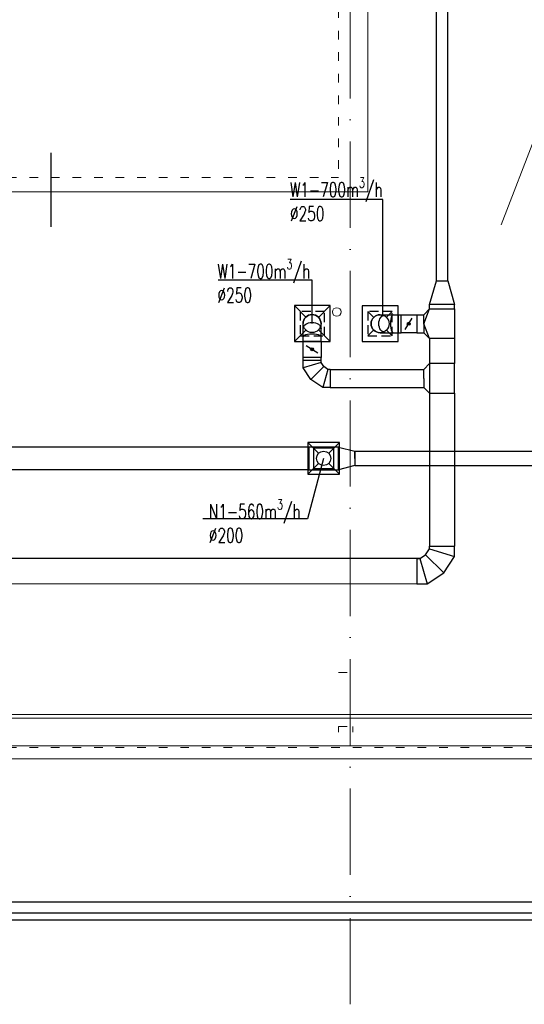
# Model space of a CAD drawing. Header units: millimetres. Extents: x -6513 to 30474, y -6915 to 65597.
# Tile 215 of 256: x -965 to -263, y 30715 to 32085. Entities that reach past the tile are written whole.
import ezdxf

# ---------------------------------------------------------------- set-up
doc = ezdxf.new("R2010")
doc.units = ezdxf.units.MM
for name, pattern in [('ACAD_ISO03W100', [30, 12, -18]), ('ACAD_ISO10W100', [18, 12, -3, 0, -3]), ('DASHED', [19.05, 12.7, -6.35])]:
    doc.linetypes.add(name, pattern=pattern)
for name, color, linetype, lineweight in [('A_osie', 8, 'ACAD_ISO10W100', 5), ('A_przerywana', 8, 'ACAD_ISO03W100', 5), ('ARCHWIG CIEŃKO', 8, 'Continuous', 13), ('cieńkie', 8, 'Continuous', 9), ('DB_WM_nawiew', 8, 'Continuous', 30), ('DB_WM_wywiew', 8, 'Continuous', 30), ('DB_WM_ścianka nowa', 8, 'Continuous', 25), ('R-TABELKA', 8, 'Continuous', 25), ('widokowe ARCHWIG', 8, 'Continuous', 5)]:
    doc.layers.add(name, color=color, linetype=linetype, lineweight=lineweight)
doc.layers.add('DB_WM_nawiew-opis', color=8, linetype='Continuous')
doc.layers.add('DB_WM_wywies-opis', color=8, linetype='Continuous')
doc.styles.add('ROMANSS', font='romans.shx', dxfattribs={"width": 0.8, "oblique": 5})

msp = doc.modelspace()

# ---------------------------------------------------------------- hatches: boundary and pattern name
at = {"layer": 'DB_WM_wywiew'}
h = msp.add_hatch(color=256, dxfattribs=at)
edge = h.paths.add_edge_path()
edge.add_arc((-423.72, 31662.247), 2, 0, 360)
h = msp.add_hatch(color=256, dxfattribs=at)
edge = h.paths.add_edge_path()
edge.add_arc((-558.227, 31626.713), 2, 0, 360)

# ---------------------------------------------------------------- linework, layer by layer
at = {"layer": 'A_osie', "color": 252, "ltscale": 10}
msp.add_line((-505.229, 30715.143), (-505.229, 32567.24), dxfattribs=at)
at = {"layer": 'A_przerywana', "color": 252}
for p, q in [((-521.446, 32189.875), (-521.446, 31865.875)), ((-1071.446, 31865.875), (-521.446, 31865.875)), ((-2781.446, 31072.583), (2431.243, 31072.583))]:
    msp.add_line(p, q, dxfattribs=at)
at = {"layer": 'A_przerywana'}
for p, q in [((-521.446, 31176.875), (-501.446, 31176.875)), ((-521.446, 31093.875), (-521.446, 31101.875)), ((-521.446, 31101.875), (-501.446, 31101.875)), ((-501.446, 31093.875), (-501.446, 31101.875))]:
    msp.add_line(p, q, dxfattribs=at)
at = {"layer": 'ARCHWIG CIEŃKO', "color": 252}
for p, q in [((-2781.446, 31118.375), (2431.243, 31118.375)), ((-2781.446, 31113.375), (2431.243, 31113.375)), ((-2781.446, 31074.875), (2431.243, 31074.875)), ((-2781.446, 31056.875), (2431.243, 31056.875))]:
    msp.add_line(p, q, dxfattribs=at)
at = {"layer": 'cieńkie', "color": 252}
for p in [(-480.446, 32226.875), (-1091.446, 31845.875)]:
    msp.add_line(p, (-480.446, 31845.875), dxfattribs=at)
msp.add_circle((-523.896, 31678.543), 6, dxfattribs=at)
at = {"layer": 'DB_WM_nawiew'}
for p, q in [((-562.552, 31490.616), (-1089.513, 31490.616)), ((-521.552, 31490.616), (-498.752, 31484.866)), ((-498.752, 31474.866), (-498.752, 31484.866)), ((-498.752, 31484.866), (-498.752, 31464.866)), ((-498.752, 31484.866), (7.948, 31484.866)), ((-562.552, 31459.116), (-1089.513, 31459.116)), ((-498.752, 31464.866), (-521.552, 31459.116)), ((-498.752, 31464.866), (8.884, 31464.866))]:
    msp.add_line(p, q, dxfattribs=at)
msp.add_lwpolyline([(-521.552, 31459.116), (-521.552, 31490.616), (-562.552, 31490.616), (-562.552, 31459.116)], close=True, dxfattribs=at)
at = {"layer": 'DB_WM_nawiew', "color": 1}
msp.add_circle((-542.052, 31474.866), 10, dxfattribs=at)
at = {"layer": 'DB_WM_nawiew'}
msp.add_circle((-542.052, 31474.866), 10, dxfattribs=at)
at = {"layer": 'DB_WM_nawiew-opis'}
msp.add_lwpolyline([(-542.052, 31474.866), (-564.418, 31390.693), (-710.055, 31390.693)], dxfattribs=at)
at = {"layer": 'DB_WM_wywies-opis'}
msp.add_line((-2859.319, 30842.29), (2395.248, 30842.29), dxfattribs=at)
for points in [[(-459.646, 31674.502), (-459.646, 31834.931), (-588.661, 31834.931)], [(-558.227, 31662.68), (-558.227, 31723.037), (-688.625, 31723.037)]]:
    msp.add_lwpolyline(points, dxfattribs=at)
at = {"layer": 'DB_WM_wywiew'}
for p, q in [((-369.289, 31721.847), (-369.289, 32285.556)), ((-385.289, 31721.847), (-385.289, 32236.825)), ((-402.789, 31674.747), (-394.789, 31682.747)), ((-394.789, 31682.747), (-394.789, 31688.747)), ((-359.789, 31682.747), (-359.789, 31688.747)), ((-463.581, 31674.747), (-438.581, 31674.747)), ((-438.581, 31674.747), (-438.581, 31649.747)), ((-438.581, 31674.747), (-434.381, 31674.747)), ((-412.381, 31674.747), (-402.789, 31674.747)), ((-402.789, 31662.247), (-402.789, 31674.747)), ((-570.727, 31637.375), (-570.727, 31662.375)), ((-545.727, 31637.375), (-545.727, 31662.375)), ((-402.789, 31662.247), (-402.789, 31649.747)), ((-545.727, 31637.375), (-570.727, 31637.375)), ((-463.581, 31649.747), (-438.581, 31649.747)), ((-438.581, 31649.747), (-434.381, 31649.747)), ((-412.381, 31649.747), (-402.789, 31649.747)), ((-402.789, 31649.747), (-394.789, 31641.747)), ((-394.789, 31641.747), (-394.789, 31606.675)), ((-359.789, 31641.747), (-359.789, 31606.675)), ((-570.727, 31611.175), (-570.727, 31615.375)), ((-545.727, 31611.175), (-545.727, 31615.375)), ((-533.227, 31598.675), (-402.789, 31598.675)), ((-402.789, 31598.675), (-394.789, 31606.675)), ((-402.789, 31586.175), (-402.789, 31598.675)), ((-402.789, 31586.175), (-402.789, 31573.675)), ((-533.227, 31573.675), (-402.789, 31573.675)), ((-402.789, 31573.675), (-394.789, 31565.675)), ((-394.789, 31565.675), (-394.789, 31352.875)), ((-359.789, 31565.675), (-359.789, 31352.875)), ((-408.211, 31335.375), (-1194.496, 31335.375)), ((-1194.9, 31300.597), (-398.222, 31300.375))]:
    msp.add_line(p, q, dxfattribs=at)
for points in [[(-921.678, 31899.891), (-921.678, 31796.891)], [(-394.789, 31688.747), (-385.289, 31721.847), (-369.289, 31721.847), (-359.789, 31688.747), (-394.789, 31688.747)], [(-394.789, 31641.747), (-402.789, 31662.247), (-394.789, 31682.747)], [(-394.789, 31682.747), (-359.789, 31682.747), (-359.789, 31641.747), (-394.789, 31641.747)], [(-428.863, 31654.018), (-418.787, 31670.139)], [(-566.456, 31631.856), (-550.335, 31621.781)], [(-545.727, 31611.175), (-558.227, 31611.175), (-570.727, 31611.175)], [(-533.227, 31573.675), (-543.275, 31573.675), (-559.918, 31584.483), (-570.727, 31600.69), (-570.727, 31611.175)], [(-545.727, 31611.175), (-558.227, 31611.175)], [(-533.227, 31598.675), (-536.14, 31598.675), (-541.891, 31602.51), (-545.727, 31608.262), (-545.727, 31611.175)], [(-545.727, 31608.262), (-570.727, 31600.69)], [(-541.891, 31602.51), (-559.918, 31584.483)], [(-536.14, 31598.675), (-543.275, 31573.675)], [(-533.227, 31598.675), (-533.227, 31573.675)], [(-412.289, 31335.375), (-408.211, 31335.375), (-400.159, 31340.745), (-394.789, 31348.797), (-394.789, 31352.875)], [(-412.289, 31300.375), (-398.222, 31300.375), (-374.921, 31315.507), (-359.789, 31338.196), (-359.789, 31352.875)], [(-394.789, 31352.875), (-377.289, 31352.875)], [(-394.789, 31352.875), (-377.289, 31352.875), (-359.789, 31352.875)], [(-412.289, 31335.375), (-412.289, 31300.375)], [(-408.211, 31335.375), (-398.222, 31300.375)], [(-400.159, 31340.745), (-374.921, 31315.507)], [(-394.789, 31348.797), (-359.789, 31338.196)]]:
    msp.add_lwpolyline(points, dxfattribs=at)
for points in [[(-434.381, 31649.747), (-434.381, 31674.747), (-412.381, 31674.747), (-412.381, 31649.747)], [(-570.727, 31637.375), (-545.727, 31637.375), (-545.727, 31615.375), (-570.727, 31615.375)], [(-394.789, 31565.675), (-359.789, 31565.675), (-359.789, 31606.675), (-394.789, 31606.675)]]:
    msp.add_lwpolyline(points, close=True, dxfattribs=at)
at = {"layer": 'DB_WM_wywiew', "color": 1}
for centre in [(-558.227, 31662.375), (-463.581, 31662.247)]:
    msp.add_circle(centre, 12.5, dxfattribs=at)
at = {"layer": 'DB_WM_wywiew'}
for centre, radius in [((-558.227, 31662.375), 12.5), ((-463.581, 31662.247), 12.5), ((-423.72, 31662.247), 2), ((-558.227, 31626.713), 2)]:
    msp.add_circle(centre, radius, dxfattribs=at)
for centre, major_axis, ratio, start_param, end_param in [((-558.227, 31662.375), (12.5, 0), 1, 0, 3.14159265), ((-463.581, 31662.247), (0, 12.5), 1, 0, 3.14159265), ((-445.28, 31662.247), (0, -12.5), 0.30288017, 3.14159265, 6.28318531), ((-558.227, 31644.073), (-12.5, 0), 0.30288017, 3.14159265, 6.28318531)]:
    msp.add_ellipse(centre, major_axis=major_axis, ratio=ratio, start_param=start_param, end_param=end_param, dxfattribs=at)
at = {"layer": 'DB_WM_wywiew', "extrusion": (0, 0, -1)}
for centre, major_axis in [((-558.227, 31655.052), (-12.5, 0)), ((-456.259, 31662.247), (0, -12.5))]:
    msp.add_ellipse(centre, major_axis=major_axis, ratio=0.72108265, start_param=0, end_param=3.14159265, dxfattribs=at)
at = {"layer": 'DB_WM_ścianka nowa'}
for p, q in [((-582.777, 31687.375), (-566.387, 31670.985)), ((-549.166, 31670.985), (-532.777, 31687.375)), ((-480.581, 31679.247), (-472.192, 31670.857)), ((-454.971, 31670.857), (-446.581, 31679.247)), ((-582.777, 31637.375), (-566.387, 31653.764)), ((-549.166, 31653.764), (-532.777, 31637.375)), ((-480.581, 31645.247), (-472.192, 31653.636)), ((-454.971, 31653.636), (-446.581, 31645.247)), ((-564.052, 31496.866), (-549.123, 31481.937)), ((-556.052, 31488.866), (-549.123, 31481.937)), ((-520.052, 31496.866), (-534.981, 31481.937)), ((-528.052, 31488.866), (-534.981, 31481.937)), ((-549.123, 31467.795), (-564.052, 31452.866)), ((-549.123, 31467.795), (-556.052, 31460.866)), ((-534.981, 31467.795), (-528.052, 31460.866)), ((-534.981, 31467.795), (-520.052, 31452.866))]:
    msp.add_line(p, q, dxfattribs=at)
for points in [[(-582.777, 31637.375), (-532.777, 31637.375), (-532.777, 31687.375), (-582.777, 31687.375)], [(-488.581, 31637.247), (-438.581, 31637.247), (-438.581, 31687.247), (-488.581, 31687.247)], [(-564.052, 31452.866), (-520.052, 31452.866), (-520.052, 31496.866), (-564.052, 31496.866)], [(-556.052, 31460.866), (-528.052, 31460.866), (-528.052, 31488.866), (-556.052, 31488.866)]]:
    msp.add_lwpolyline(points, close=True, dxfattribs=at)
at = {"layer": 'DB_WM_ścianka nowa', "linetype": 'DASHED'}
for points in [[(-574.777, 31645.375), (-540.777, 31645.375), (-540.777, 31679.375), (-574.777, 31679.375)], [(-480.581, 31645.247), (-446.581, 31645.247), (-446.581, 31679.247), (-480.581, 31679.247)]]:
    msp.add_lwpolyline(points, close=True, dxfattribs=at)
at = {"layer": 'R-TABELKA'}
for p, q in [((-3030.351, 30857.654), (8264.292, 30857.654)), ((-3155.351, 30832.654), (8289.292, 30832.654))]:
    msp.add_line(p, q, dxfattribs=at)
at = {"layer": 'widokowe ARCHWIG', "color": 252}
msp.add_line((-246.172, 31926.2), (-295.014, 31799.688), dxfattribs=at)

# ---------------------------------------------------------------- texts
at = {"layer": 'DB_WM_nawiew-opis', "insert": (-701.818, 31417.701), "char_height": 20, "width": 128.67747, "attachment_point": 1, "style": 'ROMANSS'}
msp.add_mtext('\\A1;{\\Fsimplex|c238;\\Q0;\\W0.7;N1-560m\\H0.7x;\\S3^ ;\\H1.4286x;/h\\P%%C200}', dxfattribs=at)
at = {"layer": 'DB_WM_wywies-opis', "char_height": 20, "width": 128.67747, "attachment_point": 1, "style": 'ROMANSS'}
for insert in [(-589.02, 31865.492), (-689.787, 31752.086)]:
    msp.add_mtext('\\A1;{\\Fsimplex|c238;\\Q0;\\W0.7;W1-700m\\H0.7x;\\S3^ ;\\H1.4286x;/h\\P%%C250}', dxfattribs=dict(at, insert=insert))

doc.saveas('drawing.dxf')
